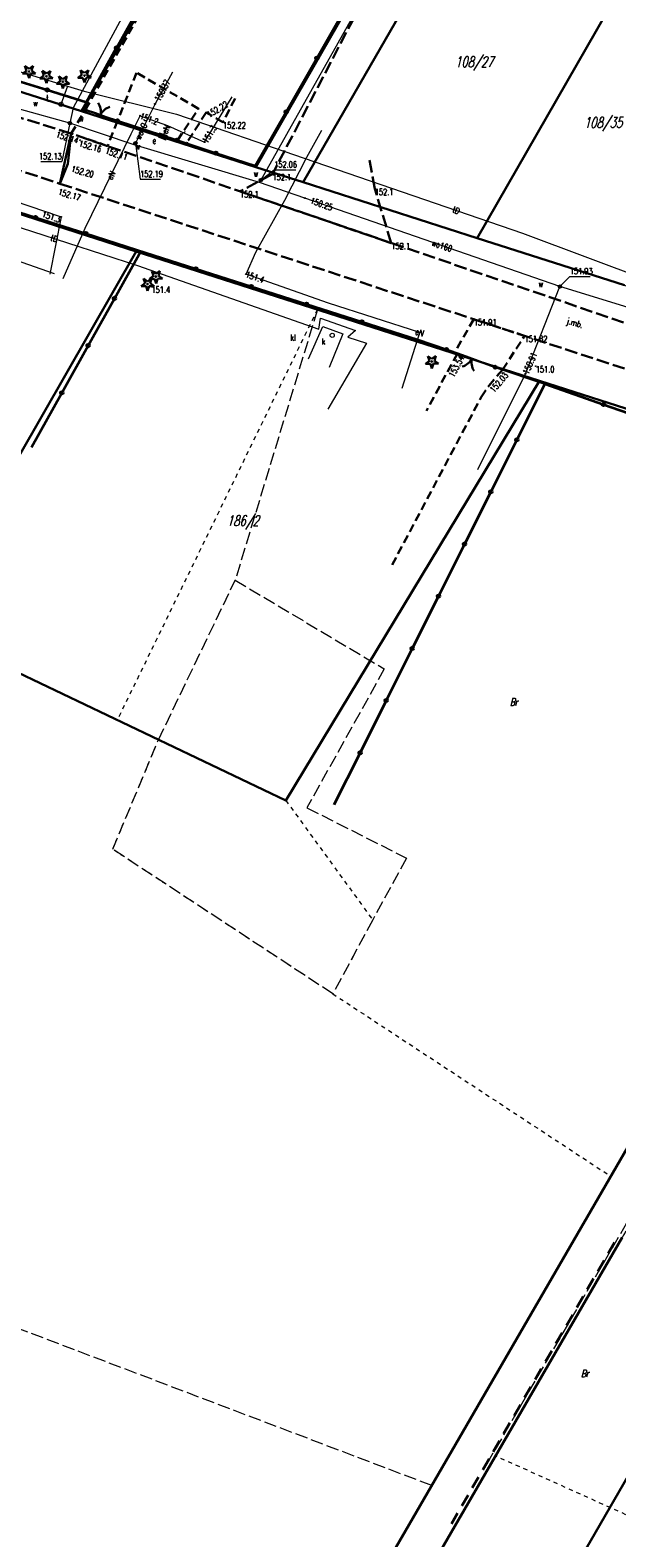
# Model space of a CAD drawing. Header units: metres. Extents: x 8430084 to 8437887, y 5768320 to 5771876.
# Tile 42 of 50: x 8434301 to 8434371, y 5770071 to 5770252. Entities that reach past the tile are written whole.
import ezdxf
from ezdxf.enums import TextEntityAlignment as Align

# ---------------------------------------------------------------- set-up
doc = ezdxf.new("R2010")
doc.units = ezdxf.units.M
doc.header["$MEASUREMENT"] = 0
for name, pattern in [('2_14', [1, -1]), ('2_OTKC', [1.5, 1, -0.5]), ('2_OTKJ', [2, 1.5, -0.5]), ('4_SUEP_A', [0]), ('4_SUKM', [0]), ('4_SUPP_P', [2, 1.5, -0.5]), ('4_SUTP_A', [0]), ('4_SUWP', [0]), ('GDE', [0]), ('GUK', [2, 1.5, -0.5]), ('GUZ', [1, 0.5, -0.5])]:
    doc.linetypes.add(name, pattern=pattern)
doc.layers.get('0').update_dxf_attribs({"color": 250, "linetype": 'CONTINUOUS', "lineweight": 100})
for name, color, linetype, lineweight in [('Dzialki', 4, 'GDE', 30), ('EPGPO_L_0', 7, 'CONTINUOUS', 40), ('Numery_dzialek', 4, 'CONTINUOUS', 30), ('OTK_E_T_0', 253, 'CONTINUOUS', 0), ('OTK_L_0', 253, '2_OTKJ', 30), ('OTK_L_2', 253, '2_OTKC', 30), ('OTO_L_0', 252, 'CONTINUOUS', 35), ('OTO_L_1', 252, 'CONTINUOUS', 30), ('OTO_L_2', 7, 'CONTINUOUS', 18), ('OTR_T_0', 253, 'CONTINUOUS', 18), ('OTR_T_1', 253, 'CONTINUOUS', 18), ('OTZ_T_1', 253, 'CONTINUOUS', 30), ('SUE_E_T_1', 1, 'CONTINUOUS', 0), ('SUE_T_4', 7, 'CONTINUOUS', 18), ('SUEP_E_T_0', 1, 'CONTINUOUS', 0), ('SUEP_L_0', 1, '4_SUEP_A', 18), ('SUER_T_0', 1, 'CONTINUOUS', 18), ('SUP_E_T_1', 7, 'CONTINUOUS', 0), ('SUP_T_4', 7, 'CONTINUOUS', 18), ('SUW_E_T_2', 5, 'CONTINUOUS', 0), ('SUW_T_5', 5, 'CONTINUOUS', 18), ('SUWP_E_T_0', 5, 'CONTINUOUS', 0), ('SUWP_L_0', 5, '4_SUWP', 18), ('SUWR_T_0', 5, 'CONTINUOUS', 18), ('Uzytki', 253, 'GUZ', 18)]:
    doc.layers.add(name, color=color, linetype=linetype, lineweight=lineweight)
for name, color, linetype, lineweight, true_color in [('Kontury', 7, 'GUK', 18, 0x008000), ('Numery_uzytkow', 7, 'CONTINUOUS', 9, 0x008000), ('P_SUTP_L_0', 7, '4_SUPP_P', 18, 0xff9100), ('SUK_E_T_2', 7, 'CONTINUOUS', 0, 0x803300), ('SUK_L_3', 7, '4_SUKM', 18, 0x803300), ('SUTP_E_T_0', 7, 'CONTINUOUS', 0, 0xff9100), ('SUTP_L_0', 7, '4_SUTP_A', 18, 0xff9100), ('SUTR_T_0', 7, 'CONTINUOUS', 18, 0xff9100)]:
    doc.layers.add(name, color=color, linetype=linetype, lineweight=lineweight, true_color=true_color)
doc.styles.get("Standard").update_dxf_attribs({"font": 'Simplex.SHX', "width": 0.75})

# ---------------------------------------------------------------- blocks, each defined once
blk = doc.blocks.new('2_OTRN')
at = {"color": 0, "linetype": 'Continuous'}
blk.add_circle((0, 0), 0.045, dxfattribs=at)
blk = doc.blocks.new('2_OTRS')
at = {"color": 0, "linetype": 'Continuous'}
blk.add_circle((0, 0), 0.045, dxfattribs=at)
blk = doc.blocks.new('2_OTZG')
at = {"color": 0, "linetype": 'Continuous'}
for p, q in [((-0.78225, -0.26495), (-0.3012, 0.09375)), ((-0.3012, 0.09375), (-0.4937, 0.6621)), ((-0.4937, 0.6621), (-0.0039, 0.31545)), ((-0.0039, 0.31545), (0.4771, 0.67415)), ((0.4771, 0.67415), (0.2988, 0.1012)), ((0.2988, 0.1012), (0.7886, -0.24545)), ((-0.18225, -0.2575), (-0.78225, -0.26495)), ((0.01025, -0.82585), (-0.18225, -0.2575)), ((0.1886, -0.2529), (0.01025, -0.82585)), ((0.7886, -0.24545), (0.1886, -0.2529))]:
    blk.add_line(p, q, dxfattribs=at)
blk.add_circle((0, 0), 0.045, dxfattribs=at)
blk = doc.blocks.new('4_SUES')
at = {"color": 0, "linetype": 'Continuous'}
for p, q in [((0.5, 0.25), (-0.5, 0.25)), ((-0.5, 0.25), (-0.5, -0.25)), ((0.5, -0.25), (0.5, 0.25)), ((-0.5, -0.25), (0.5, -0.25))]:
    blk.add_line(p, q, dxfattribs=at)
blk = doc.blocks.new('4_SUPS')
at = {"color": 0, "linetype": 'Continuous'}
blk.add_circle((0, 0), 0.0625, dxfattribs=at)
blk = doc.blocks.new('4_SUPW')
at = {"color": 0, "linetype": 'Continuous'}
blk.add_circle((0, 0), 0.25, dxfattribs=at)
blk = doc.blocks.new('4_SUWW')
at = {"color": 0, "linetype": 'Continuous'}
for radius in [0.2, 0.175, 0.15, 0.125, 0.1, 0.075, 0.05, 0.025, 0.00715]:
    blk.add_circle((0, 0), radius, dxfattribs=at)

msp = doc.modelspace()

# ---------------------------------------------------------------- linework, layer by layer
at = {"layer": 'Dzialki'}
for p, q in [((8434331.34, 5770284.47), (8434306.98, 5770242.16)), ((8434350.31, 5770274.43), (8434327.95, 5770235.45)), ((8434333.66, 5770233.62), (8434355.53, 5770271.66)), ((8434354.6, 5770226.9), (8434374.5, 5770261.6)), ((8434281.6, 5770250.27), (8434306.98, 5770242.16)), ((8434306.98, 5770242.16), (8434327.95, 5770235.45)), ((8434313.55, 5770225.29), (8434276.36, 5770237.22)), ((8434327.95, 5770235.45), (8434333.66, 5770233.62)), ((8434333.66, 5770233.62), (8434354.6, 5770226.9)), ((8434354.6, 5770226.9), (8434372.3, 5770221.23)), ((8434287.66, 5770180.16), (8434313.55, 5770225.29)), ((8434362.08, 5770209.72), (8434313.55, 5770225.29)), ((8434331.56, 5770159.24), (8434362.08, 5770209.72)), ((8434416.05, 5770192.41), (8434362.08, 5770209.72)), ((8434058.99, 5769575.87), (8434416.05, 5770192.41)), ((8434287.66, 5770180.16), (8434331.56, 5770159.24)), ((8434351.91, 5770071.94), (8434372.04, 5770106.66)), ((8434382.27, 5770094.49), (8434365.7, 5770065.76)), ((8434302.55, 5769986.81), (8434351.91, 5770071.94))]:
    msp.add_line(p, q, dxfattribs=at)
at = {"layer": 'EPGPO_L_0'}
for p, q in [((8434370.36, 5770104.75), (8434371.11, 5770106.06)), ((8434369.1, 5770102.58), (8434369.85, 5770103.89)), ((8434367.84, 5770100.41), (8434368.6, 5770101.72)), ((8434366.58, 5770098.24), (8434367.34, 5770099.54)), ((8434365.32, 5770096.07), (8434366.08, 5770097.37)), ((8434364.06, 5770093.9), (8434364.82, 5770095.2)), ((8434362.81, 5770091.73), (8434363.56, 5770093.03)), ((8434361.55, 5770089.56), (8434362.3, 5770090.86)), ((8434360.29, 5770087.39), (8434361.04, 5770088.69)), ((8434359.03, 5770085.22), (8434359.78, 5770086.52)), ((8434357.77, 5770083.05), (8434358.53, 5770084.35)), ((8434356.51, 5770080.87), (8434357.27, 5770082.18)), ((8434355.25, 5770078.7), (8434356.01, 5770080.01)), ((8434353.99, 5770076.53), (8434354.75, 5770077.84)), ((8434352.74, 5770074.36), (8434353.49, 5770075.66)), ((8434351.48, 5770072.19), (8434352.23, 5770073.49))]:
    msp.add_line(p, q, dxfattribs=at)
at = {"layer": 'Kontury'}
for p, q in [((8434281.6, 5770250.27), (8434306.98, 5770242.16)), ((8434306.98, 5770242.16), (8434327.95, 5770235.45)), ((8434313.55, 5770225.29), (8434276.36, 5770237.22)), ((8434327.95, 5770235.45), (8434333.66, 5770233.62)), ((8434333.66, 5770233.62), (8434354.6, 5770226.9)), ((8434354.6, 5770226.9), (8434377.17, 5770219.67)), ((8434335.35, 5770218.3), (8434313.55, 5770225.29)), ((8434335.35, 5770218.3), (8434325.46, 5770185.73)), ((8434362.08, 5770209.72), (8434335.35, 5770218.3)), ((8434416.05, 5770192.41), (8434362.08, 5770209.72)), ((8434370.66, 5770114.03), (8434416.05, 5770192.41)), ((8434418.62, 5770187), (8434356.8, 5770080.37)), ((8434316.23, 5770166.55), (8434325.46, 5770185.73)), ((8434325.46, 5770185.73), (8434343.41, 5770175.06)), ((8434343.41, 5770175.06), (8434334.1, 5770158.37)), ((8434310.72, 5770153.37), (8434316.23, 5770166.55)), ((8434334.1, 5770158.37), (8434346.06, 5770152.3)), ((8434337.21, 5770135.98), (8434310.72, 5770153.37)), ((8434346.06, 5770152.3), (8434342.02, 5770144.86)), ((8434342.02, 5770144.86), (8434337.21, 5770135.98)), ((8434349.11, 5770076.82), (8434249.97, 5770114.46)), ((8434349.11, 5770076.82), (8434370.66, 5770114.03)), ((8434356.8, 5770080.37), (8434253.1, 5769901.53)), ((8434285.62, 5769967.19), (8434349.11, 5770076.82))]:
    msp.add_line(p, q, dxfattribs=at)
at = {"layer": 'OTK_L_0', "linetype": '2_OTKJ'}
for p, q in [((8434343.47, 5770260.49), (8434329.94, 5770234.61)), ((8434305.71, 5770239.48), (8434283.13, 5770246.54)), ((8434377.89, 5770214.81), (8434305.71, 5770239.48)), ((8434294.52, 5770236.66), (8434304.37, 5770233.45)), ((8434342.26, 5770232.82), (8434341.6, 5770236.49)), ((8434329.94, 5770234.61), (8434326.04, 5770232.53)), ((8434304.37, 5770233.45), (8434373.3, 5770210.88)), ((8434326.04, 5770232.53), (8434344.25, 5770226.31)), ((8434344.25, 5770226.31), (8434342.26, 5770232.82))]:
    msp.add_line(p, q, dxfattribs=at)
at = {"layer": 'OTK_L_0', "linetype": '2_14'}
for p, q in [((8434305.71, 5770239.48), (8434304.37, 5770233.45)), ((8434305.31, 5770235.85), (8434305.71, 5770239.48)), ((8434304.37, 5770233.45), (8434305.31, 5770235.85))]:
    msp.add_line(p, q, dxfattribs=at)
at = {"layer": 'OTK_L_2', "linetype": '2_OTKC'}
for p, q in [((8434307.42, 5770242.34), (8434320.1, 5770264.66)), ((8434313.59, 5770246.79), (8434311.3, 5770241.01)), ((8434321.06, 5770242.47), (8434313.59, 5770246.79)), ((8434325.44, 5770243.69), (8434323.99, 5770240.85)), ((8434305.71, 5770239.48), (8434307.42, 5770242.34)), ((8434311.3, 5770241.01), (8434310.1, 5770237.98)), ((8434318.5, 5770238.66), (8434321.06, 5770242.47)), ((8434321.95, 5770242.01), (8434319.61, 5770238.29)), ((8434323.99, 5770240.85), (8434321.95, 5770242.01)), ((8434310.1, 5770237.98), (8434305.71, 5770239.48)), ((8434319.61, 5770238.29), (8434318.5, 5770238.66)), ((8434354.17, 5770217.14), (8434351.88, 5770213.15)), ((8434360.29, 5770215.14), (8434354.17, 5770217.14)), ((8434357.64, 5770211.07), (8434360.29, 5770215.14)), ((8434352.21, 5770213.03), (8434348.48, 5770206.12)), ((8434351.88, 5770213.15), (8434352.21, 5770213.03)), ((8434355.99, 5770209.14), (8434357.64, 5770211.07)), ((8434355.07, 5770207.77), (8434355.99, 5770209.14)), ((8434344.35, 5770187.58), (8434355.07, 5770207.77))]:
    msp.add_line(p, q, dxfattribs=at)
at = {"layer": 'OTO_L_0'}
for p, q in [((8434311.19, 5770249.8), (8434315.03, 5770256.73)), ((8434335.3, 5770248.56), (8434338.99, 5770255.02)), ((8434307.56, 5770243.24), (8434311.19, 5770249.8)), ((8434331.6, 5770242.1), (8434335.3, 5770248.56)), ((8434298.12, 5770246.2), (8434302.84, 5770244.72)), ((8434302.84, 5770244.72), (8434307.56, 5770243.24)), ((8434307.56, 5770243.24), (8434307.42, 5770242.34)), ((8434311.3, 5770241.01), (8434318.43, 5770238.68)), ((8434327.88, 5770235.59), (8434331.6, 5770242.1)), ((8434318.43, 5770238.68), (8434323.15, 5770237.13)), ((8434323.15, 5770237.13), (8434327.88, 5770235.59)), ((8434295.31, 5770231.33), (8434301.41, 5770229.38)), ((8434301.41, 5770229.38), (8434307.5, 5770227.44)), ((8434307.5, 5770227.44), (8434313.59, 5770225.49)), ((8434310.92, 5770219.65), (8434314.09, 5770225.33)), ((8434313.59, 5770225.49), (8434320.74, 5770223.21)), ((8434320.74, 5770223.21), (8434327.4, 5770221.08)), ((8434327.4, 5770221.08), (8434334.06, 5770218.95)), ((8434307.75, 5770213.96), (8434310.92, 5770219.65)), ((8434334.06, 5770218.95), (8434340.72, 5770216.83)), ((8434340.72, 5770216.83), (8434347.38, 5770214.7)), ((8434304.58, 5770208.28), (8434307.75, 5770213.96)), ((8434347.38, 5770214.7), (8434350.91, 5770213.51)), ((8434362.71, 5770209.35), (8434356.74, 5770211.38)), ((8434362.71, 5770209.35), (8434359.35, 5770202.64)), ((8434362.71, 5770209.35), (8434369.79, 5770206.89)), ((8434300.93, 5770201.73), (8434304.58, 5770208.28)), ((8434369.79, 5770206.89), (8434377, 5770204.39)), ((8434359.35, 5770202.64), (8434356.21, 5770196.37)), ((8434356.21, 5770196.37), (8434353.06, 5770190.09)), ((8434353.06, 5770190.09), (8434349.92, 5770183.82)), ((8434349.92, 5770183.82), (8434346.78, 5770177.54)), ((8434346.78, 5770177.54), (8434343.63, 5770171.27)), ((8434343.63, 5770171.27), (8434340.49, 5770164.99)), ((8434340.49, 5770164.99), (8434337.35, 5770158.72))]:
    msp.add_line(p, q, dxfattribs=at)
for centre in [(8434311.19, 5770249.8), (8434335.3, 5770248.56), (8434302.84, 5770244.72), (8434331.6, 5770242.1), (8434318.43, 5770238.68), (8434323.15, 5770237.13), (8434301.41, 5770229.38), (8434307.5, 5770227.44), (8434320.74, 5770223.21), (8434327.4, 5770221.08), (8434310.92, 5770219.65), (8434334.06, 5770218.95), (8434340.72, 5770216.83), (8434307.75, 5770213.96), (8434304.58, 5770208.28), (8434369.79, 5770206.89), (8434359.35, 5770202.64), (8434356.21, 5770196.37), (8434353.06, 5770190.09), (8434349.92, 5770183.82), (8434346.78, 5770177.54), (8434343.63, 5770171.27), (8434340.49, 5770164.99)]:
    msp.add_circle(centre, 0.17, dxfattribs=at)
at = {"layer": 'OTO_L_1'}
for p, q in [((8434307.42, 5770242.34), (8434308.77, 5770241.88)), ((8434308.53, 5770241.96), (8434309.95, 5770241.47)), ((8434309.95, 5770241.47), (8434311.3, 5770241.01)), ((8434353.24, 5770212.65), (8434350.91, 5770213.51)), ((8434354.65, 5770212.14), (8434353.24, 5770212.65)), ((8434356.74, 5770211.38), (8434354.41, 5770212.23))]:
    msp.add_line(p, q, dxfattribs=at)
for centre in [(8434307.42, 5770242.34), (8434311.3, 5770241.01), (8434350.91, 5770213.51), (8434356.74, 5770211.38)]:
    msp.add_circle(centre, 0.17, dxfattribs=at)
for centre, start, end in [((8434307.28, 5770242.1), 349.0236, 33.098), ((8434311.03, 5770240.81), 109.0603, 153.1347), ((8434352.18, 5770213.34), 287.9371, 332.0114), ((8434355.9, 5770211.98), 167.9004, 211.9747)]:
    msp.add_arc(centre, 2, start, end, dxfattribs=at)
at = {"layer": 'OTO_L_2'}
for p, q in [((8434318.75, 5770239.08), (8434318.8, 5770239.16)), ((8434318.8, 5770239.16), (8434318.87, 5770239.23)), ((8434318.87, 5770239.23), (8434318.93, 5770239.31)), ((8434318.93, 5770239.31), (8434319, 5770239.37)), ((8434319, 5770239.37), (8434319.07, 5770239.44)), ((8434319.07, 5770239.44), (8434319.13, 5770239.49)), ((8434319.13, 5770239.49), (8434319.2, 5770239.55)), ((8434319.2, 5770239.55), (8434319.28, 5770239.6)), ((8434319.28, 5770239.6), (8434319.35, 5770239.65)), ((8434319.35, 5770239.65), (8434319.43, 5770239.7)), ((8434319.43, 5770239.7), (8434319.46, 5770239.71)), ((8434318.5, 5770238.66), (8434318.55, 5770238.75)), ((8434318.5, 5770238.66), (8434319.05, 5770238.48)), ((8434318.55, 5770238.75), (8434318.59, 5770238.84)), ((8434318.59, 5770238.84), (8434318.64, 5770238.92)), ((8434318.64, 5770238.92), (8434318.7, 5770239)), ((8434318.7, 5770239), (8434318.75, 5770239.08)), ((8434319.05, 5770238.48), (8434319.61, 5770238.29))]:
    msp.add_line(p, q, dxfattribs=at)
for centre in [(8434318.5, 5770238.66), (8434319.61, 5770238.29)]:
    msp.add_circle(centre, 0.17, dxfattribs=at)
at = {"layer": 'P_SUTP_L_0', "linetype": '4_SUPP_P'}
msp.add_line((8434415.81, 5770182.73), (8434355.49, 5770079.01), dxfattribs=at)
at = {"layer": 'SUEP_L_0', "linetype": '4_SUEP_A'}
for p, q in [((8434321.78, 5770238.46), (8434325.11, 5770243.88)), ((8434312.95, 5770239.43), (8434314.04, 5770241.62)), ((8434314.04, 5770241.62), (8434317.31, 5770240.43)), ((8434307.4, 5770228.08), (8434312.95, 5770239.43)), ((8434317.31, 5770240.43), (8434316.75, 5770239.13)), ((8434317.31, 5770240.43), (8434321.78, 5770238.46)), ((8434334.09, 5770236.64), (8434335.87, 5770239.88)), ((8434331.42, 5770231.46), (8434334.09, 5770236.64)), ((8434327.96, 5770225.2), (8434331.42, 5770231.46)), ((8434304.75, 5770222.04), (8434307.4, 5770228.08)), ((8434326.77, 5770222.58), (8434327.96, 5770225.2)), ((8434303.73, 5770222.62), (8434299, 5770224.24)), ((8434336.69, 5770219.09), (8434326.77, 5770222.58)), ((8434347.67, 5770215.53), (8434336.69, 5770219.09)), ((8434345.56, 5770208.83), (8434347.67, 5770215.53))]:
    msp.add_line(p, q, dxfattribs=at)
at = {"layer": 'SUK_L_3', "linetype": '4_SUKM'}
for p, q in [((8434334.29, 5770212.36), (8434336.02, 5770216.28)), ((8434336.02, 5770216.28), (8434338.41, 5770215.37)), ((8434338.41, 5770215.37), (8434336.78, 5770211.34))]:
    msp.add_line(p, q, dxfattribs=at)
at = {"layer": 'SUTP_L_0', "linetype": '4_SUTP_A'}
for p, q in [((8434292.06, 5770249.19), (8434305.27, 5770245.17)), ((8434305.27, 5770245.17), (8434304.49, 5770242.99)), ((8434305.27, 5770245.17), (8434307.29, 5770244.56)), ((8434307.29, 5770244.56), (8434318.39, 5770241.81)), ((8434267.98, 5770241.86), (8434304.51, 5770229.45)), ((8434318.39, 5770241.81), (8434333.77, 5770236.51)), ((8434333.77, 5770236.51), (8434360.05, 5770227.5)), ((8434289.96, 5770231.31), (8434313.71, 5770223.59)), ((8434304.51, 5770229.45), (8434303.16, 5770222.57)), ((8434360.05, 5770227.5), (8434387.4, 5770217.21)), ((8434313.71, 5770223.59), (8434335.51, 5770215.95)), ((8434335.51, 5770215.95), (8434335.71, 5770217.28)), ((8434335.71, 5770217.28), (8434339.94, 5770215.8)), ((8434339.94, 5770215.8), (8434339.02, 5770214.99)), ((8434341.26, 5770214.27), (8434336.63, 5770206.33)), ((8434339.02, 5770214.99), (8434341.26, 5770214.27))]:
    msp.add_line(p, q, dxfattribs=at)
at = {"layer": 'SUWP_L_0', "linetype": '4_SUWP'}
for p, q in [((8434351.1, 5770274), (8434328.53, 5770233.88)), ((8434313.17, 5770255.94), (8434305.97, 5770242.56)), ((8434317.93, 5770246.86), (8434315.81, 5770243.05)), ((8434315.81, 5770243.05), (8434313.45, 5770238.32)), ((8434305.57, 5770240.73), (8434299.5, 5770242.41)), ((8434305.97, 5770242.56), (8434305.57, 5770240.73)), ((8434313.3, 5770238.11), (8434305.57, 5770240.73)), ((8434313.45, 5770238.32), (8434313.3, 5770238.11)), ((8434328.37, 5770233.59), (8434313.3, 5770238.11)), ((8434328.53, 5770233.88), (8434328.37, 5770233.59)), ((8434333.85, 5770231.71), (8434328.37, 5770233.59)), ((8434364.54, 5770221.06), (8434333.85, 5770231.71)), ((8434360.39, 5770210.59), (8434364.54, 5770221.06)), ((8434378.71, 5770216.71), (8434364.54, 5770221.06)), ((8434354.67, 5770199.05), (8434360.39, 5770210.59))]:
    msp.add_line(p, q, dxfattribs=at)
at = {"layer": 'SUWR_T_0', "linetype": 'Continuous', "lineweight": 0}
for p, q in [((8434305.57, 5770240.73), (8434304.58, 5770236.11)), ((8434313.45, 5770238.32), (8434314.01, 5770234)), ((8434302.08, 5770236.13), (8434304.58, 5770236.11)), ((8434314.01, 5770234), (8434316.48, 5770234)), ((8434328.53, 5770233.88), (8434330.15, 5770235.13)), ((8434330.15, 5770235.13), (8434332.76, 5770235.13)), ((8434364.54, 5770221.06), (8434365.73, 5770222.3)), ((8434365.73, 5770222.3), (8434368.2, 5770222.3))]:
    msp.add_line(p, q, dxfattribs=at)
at = {"layer": 'Uzytki'}
for p, q in [((8434327.95, 5770235.45), (8434350.31, 5770274.43)), ((8434281.6, 5770250.27), (8434306.98, 5770242.16)), ((8434306.98, 5770242.16), (8434327.95, 5770235.45)), ((8434313.55, 5770225.29), (8434276.36, 5770237.22)), ((8434327.95, 5770235.45), (8434333.66, 5770233.62)), ((8434333.66, 5770233.62), (8434354.6, 5770226.9)), ((8434354.6, 5770226.9), (8434377.17, 5770219.67)), ((8434287.66, 5770180.16), (8434313.55, 5770225.29)), ((8434335.35, 5770218.3), (8434313.55, 5770225.29)), ((8434335.35, 5770218.3), (8434311.26, 5770168.91)), ((8434362.08, 5770209.72), (8434335.35, 5770218.3)), ((8434416.05, 5770192.41), (8434362.08, 5770209.72)), ((8434370.66, 5770114.03), (8434416.05, 5770192.41)), ((8434418.62, 5770187), (8434356.8, 5770080.37)), ((8434311.26, 5770168.91), (8434316.23, 5770166.55)), ((8434310.72, 5770153.37), (8434316.23, 5770166.55)), ((8434316.23, 5770166.55), (8434331.56, 5770159.24)), ((8434331.56, 5770159.24), (8434342.02, 5770144.86)), ((8434337.21, 5770135.98), (8434310.72, 5770153.37)), ((8434342.02, 5770144.86), (8434337.21, 5770135.98)), ((8434337.21, 5770135.98), (8434370.66, 5770114.03)), ((8434349.11, 5770076.82), (8434370.66, 5770114.03)), ((8434356.8, 5770080.37), (8434351.91, 5770071.94)), ((8434374.3, 5770072.49), (8434356.8, 5770080.37)), ((8434285.62, 5769967.19), (8434349.11, 5770076.82)), ((8434351.91, 5770071.94), (8434253.1, 5769901.53))]:
    msp.add_line(p, q, dxfattribs=at)

# ---------------------------------------------------------------- block references
at = {"layer": 'OTR_T_0'}
for p in [(8434321.06, 5770242.47), (8434321.95, 5770242.01), (8434305.71, 5770239.48), (8434323.99, 5770240.85), (8434310.1, 5770237.98), (8434354.17, 5770217.14), (8434360.29, 5770215.14), (8434352.21, 5770213.03), (8434355.99, 5770209.14), (8434355.07, 5770207.77)]:
    msp.add_blockref('2_OTRS', p, dxfattribs=at)
for p, rotation in [((8434306.79, 5770238.68), 300.688918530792), ((8434305.31, 5770235.85), 331.107353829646), ((8434304.37, 5770233.45), 313.7458257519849)]:
    msp.add_blockref('2_OTRS', p, dxfattribs=dict(at, rotation=rotation))
at = {"layer": 'OTR_T_1'}
for p in [(8434329.94, 5770234.61), (8434326.04, 5770232.53), (8434342.26, 5770232.82), (8434344.25, 5770226.31), (8434315.38, 5770221.06), (8434361.63, 5770211.5)]:
    msp.add_blockref('2_OTRN', p, dxfattribs=at)
at = {"layer": 'OTZ_T_1'}
for p in [(8434300.65, 5770246.95), (8434302.74, 5770246.37), (8434307.32, 5770246.45), (8434304.72, 5770245.72), (8434315.92, 5770222.27), (8434314.91, 5770221.38), (8434349.13, 5770212.05)]:
    msp.add_blockref('2_OTZG', p, dxfattribs=at)
at = {"layer": 'SUE_T_4', "rotation": 339.2696672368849}
msp.add_blockref('4_SUES', (8434316.75, 5770239.13), dxfattribs=at)
at = {"layer": 'SUER_T_0'}
for p in [(8434314.04, 5770241.62), (8434321.78, 5770238.46), (8434326.77, 5770222.58)]:
    msp.add_blockref('4_SUPS', p, dxfattribs=at)
at = {"layer": 'SUP_T_4', "rotation": 333.4349491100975}
msp.add_blockref('4_SUPW', (8434304.49, 5770242.99), dxfattribs=at)
at = {"layer": 'SUP_T_4'}
msp.add_blockref('4_SUPW', (8434337.14, 5770215.21), dxfattribs=at)
at = {"layer": 'SUTR_T_0'}
msp.add_blockref('4_SUPS', (8434304.51, 5770229.45), dxfattribs=at)
at = {"layer": 'SUW_T_5'}
for p in [(8434305.57, 5770240.73), (8434313.45, 5770238.32), (8434328.53, 5770233.88), (8434364.54, 5770221.06)]:
    msp.add_blockref('4_SUWW', p, dxfattribs=at)
at = {"layer": 'SUWR_T_0'}
for p in [(8434315.81, 5770243.05), (8434305.57, 5770240.73), (8434313.45, 5770238.32), (8434328.53, 5770233.88), (8434333.85, 5770231.71), (8434364.54, 5770221.06), (8434360.39, 5770210.59)]:
    msp.add_blockref('4_SUPS', p, dxfattribs=at)

# ---------------------------------------------------------------- texts
at = {"layer": 'Numery_dzialek', "oblique": 15, "width": 0.7}
for s, p in [('108/27', (8434351.92, 5770247.48)), ('108/35', (8434367.43, 5770240.18))]:
    msp.add_text(s, height=1.26, dxfattribs=at).set_placement(p)
msp.add_text('186/2', height=1.26, dxfattribs=at).set_placement((8434324.46, 5770193.54), align=Align.TOP_LEFT)
at = {"layer": 'Numery_uzytkow', "oblique": 15, "width": 0.7}
for p in [(8434358.53, 5770171.54), (8434367.08, 5770090.74)]:
    msp.add_text('Br', height=0.9, dxfattribs=at).set_placement(p, align=Align.TOP_LEFT)
at = {"layer": 'OTK_E_T_0', "lineweight": 9, "width": 0.7}
msp.add_text('j.mb.', height=0.75, rotation=344.0546, dxfattribs=at).set_placement((8434366.32, 5770216.59), align=Align.MIDDLE)
at = {"layer": 'OTR_T_0', "lineweight": 9, "width": 0.7}
for s, rotation, p in [('152.22', 30.939, (8434321.95, 5770242.01)), ('152.14', 343.3622, (8434304.04, 5770239.76)), ('152.16', 344.1975, (8434306.79, 5770238.68)), ('152.11', 341.938, (8434309.98, 5770237.8)), ('152.20', 345.1065, (8434305.85, 5770235.61)), ('152.17', 343.6862, (8434304.29, 5770232.86)), ('153.54', 62.2191, (8434351.12, 5770210.43)), ('152.03', 49.376, (8434356.04, 5770208.74))]:
    msp.add_text(s, height=0.75, rotation=rotation, dxfattribs=at).set_placement(p, align=Align.TOP_LEFT)
for s, p in [('152.22', (8434323.99, 5770240.85)), ('151.91', (8434354.17, 5770217.14)), ('151.82', (8434360.29, 5770215.14))]:
    msp.add_text(s, height=0.75, dxfattribs=at).set_placement(p, align=Align.TOP_LEFT)
at = {"layer": 'OTR_T_1', "lineweight": 9, "width": 0.7}
for s, p in [('152.1', (8434329.94, 5770234.61)), ('152.1', (8434326.04, 5770232.53)), ('152.1', (8434342.26, 5770232.82)), ('152.1', (8434344.25, 5770226.31)), ('151.4', (8434315.38, 5770221.06)), ('151.0', (8434361.63, 5770211.5))]:
    msp.add_text(s, height=0.75, dxfattribs=at).set_placement(p, align=Align.TOP_LEFT)
at = {"layer": 'SUE_E_T_1', "lineweight": 9, "width": 0.7}
msp.add_text('e', height=0.75, dxfattribs=at).set_placement((8434315.5, 5770239), align=Align.TOP_LEFT)
at = {"layer": 'SUEP_E_T_0', "lineweight": 9, "width": 0.7}
for rotation, p in [(66.6951, (8434317.12, 5770239.98)), (63.942, (8434310.52, 5770234.47)), (342.04, (8434347.65, 5770215.54))]:
    msp.add_text('eN', height=0.75, rotation=rotation, dxfattribs=at).set_placement(p, align=Align.MIDDLE)
at = {"layer": 'SUER_T_0', "lineweight": 9, "width": 0.7}
for s, rotation, p in [('151.2', 340.0028, (8434314.04, 5770241.62)), ('151.3', 58.3958, (8434321.78, 5770238.46)), ('151.4', 340.6174, (8434326.77, 5770222.58))]:
    msp.add_text(s, height=0.75, rotation=rotation, dxfattribs=at).set_placement(p, align=Align.MIDDLE_LEFT)
at = {"layer": 'SUK_E_T_2', "lineweight": 9, "width": 0.7}
msp.add_text('kl', height=0.75, dxfattribs=at).set_placement((8434332.1, 5770214.55))
at = {"layer": 'SUP_E_T_1', "lineweight": 9, "width": 0.7}
msp.add_text('t', height=0.75, dxfattribs=at).set_placement((8434302.71, 5770244.12), align=Align.TOP_LEFT)
msp.add_text('k', height=0.75, dxfattribs=at).set_placement((8434335.86, 5770214.09))
at = {"layer": 'SUTP_E_T_0', "lineweight": 9, "width": 0.7}
for rotation, p in [(339.68, (8434352.05, 5770230.24)), (340.9213, (8434303.67, 5770226.85))]:
    msp.add_text('tD', height=0.75, rotation=rotation, dxfattribs=at).set_placement(p, align=Align.MIDDLE)
at = {"layer": 'SUTR_T_0', "lineweight": 9, "width": 0.7}
msp.add_text('151.3', height=0.75, rotation=341.2576, dxfattribs=at).set_placement((8434304.51, 5770229.45), align=Align.TOP_RIGHT)
at = {"layer": 'SUW_E_T_2', "lineweight": 9, "width": 0.7}
for p in [(8434301.14, 5770243.52), (8434306.66, 5770241.66), (8434313.45, 5770238.32), (8434361.96, 5770221.75)]:
    msp.add_text('w', height=0.75, dxfattribs=at).set_placement(p, align=Align.TOP_LEFT)
msp.add_text('w', height=0.75, dxfattribs=at).set_placement((8434328.22, 5770234.28), align=Align.RIGHT)
at = {"layer": 'SUWP_E_T_0', "lineweight": 9, "width": 0.7}
for s, rotation, p in [('wo40', 63.48, (8434314.13, 5770239.75)), ('wo160', 341.86, (8434350.35, 5770225.98))]:
    msp.add_text(s, height=0.75, rotation=rotation, dxfattribs=at).set_placement(p, align=Align.MIDDLE)
at = {"layer": 'SUWR_T_0', "lineweight": 9, "width": 0.7}
for s, rotation, p in [('150.37', 60.9323, (8434316.04, 5770243.47)), ('150.25', 340.3129, (8434334.56, 5770231.46)), ('150.91', 66.5014, (8434360.39, 5770210.59))]:
    msp.add_text(s, height=0.75, rotation=rotation, dxfattribs=at).set_placement(p, align=Align.MIDDLE_LEFT)
msp.add_text('152.13', height=0.75, rotation=359.6129, dxfattribs=at).set_placement((8434304.58, 5770236.36), align=Align.RIGHT)
for s, p in [('152.06', (8434330.15, 5770235.38)), ('152.19', (8434314.01, 5770234.25)), ('151.93', (8434365.73, 5770222.55))]:
    msp.add_text(s, height=0.75, dxfattribs=at).set_placement(p)

doc.saveas('drawing.dxf')
